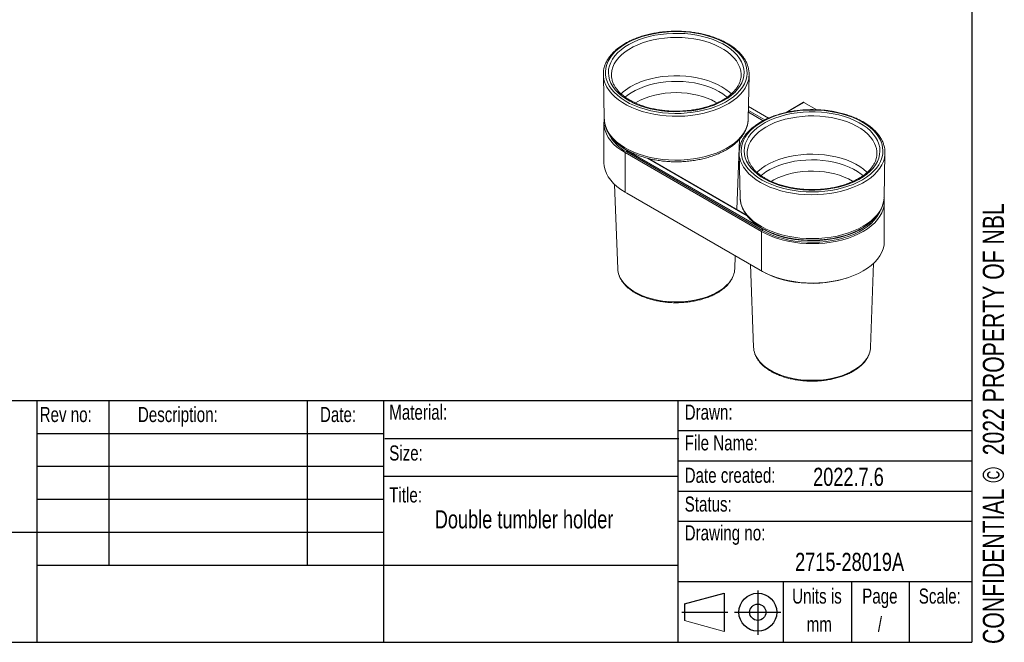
# Model space of a CAD drawing. Header units: millimetres. Extents: x 10 to 293, y 9 to 199.
# Tile 2 of 3: x 129 to 293, y 9 to 112. Entities that reach past the tile are written whole.
import ezdxf

# ---------------------------------------------------------------- set-up
doc = ezdxf.new("R2010")
doc.units = ezdxf.units.MM
doc.layers.add('注释', color=7, linetype='Continuous')
doc.styles.add('SLDTEXTSTYLE0', font='TXT', dxfattribs={"width": 0.75})

msp = doc.modelspace()

# ---------------------------------------------------------------- linework, layer by layer
at = {"color": 7, "linetype": 'Continuous', "lineweight": 15}
for p, q in [((226.04282, 103.14594), (226.20001, 95.79344)), ((227.37891, 103.03124), (227.38156, 102.95025)), ((248.87549, 103.03124), (248.8763, 103.1086)), ((250.05439, 95.79344), (250.21158, 103.14594)), ((259.24327, 98.57314), (256.3264, 96.88927)), ((259.29326, 98.56819), (261.41735, 97.34198)), ((253.43486, 95.96336), (250.09919, 97.889)), ((226.15161, 95.10539), (226.15161, 88.57307)), ((226.20001, 95.79344), (226.20066, 95.7672)), ((250.05439, 95.79344), (250.05521, 95.85201)), ((248.18476, 80.81742), (248.60756, 92.44721)), ((229.64192, 90.24096), (252.26933, 77.17843)), ((229.64192, 90.24096), (229.64192, 83.70863)), ((229.93655, 90.61519), (252.44611, 77.6207)), ((229.93655, 90.61519), (229.93655, 90.34301)), ((229.93655, 90.34301), (252.44611, 77.34852)), ((248.55239, 90.15144), (248.70957, 82.79894)), ((248.55378, 90.96776), (248.61187, 90.93423)), ((271.38418, 90.00326), (271.38505, 90.03675)), ((272.56396, 82.79894), (272.72114, 90.15144)), ((249.79422, 79.8883), (233.55333, 89.26396)), ((227.91874, 84.96819), (228.42678, 70.99391)), ((229.64192, 83.70863), (252.26933, 70.6461)), ((229.93655, 83.53851), (252.44611, 70.54401)), ((248.70957, 82.79894), (248.71151, 82.7334)), ((272.61236, 75.51054), (272.61236, 82.04286)), ((252.26933, 77.17843), (252.26933, 70.6461)), ((252.44611, 77.6207), (252.44611, 77.34852)), ((247.82762, 70.99391), (247.90654, 73.16465)), ((270.33718, 57.99941), (270.84266, 71.90326)), ((250.43814, 71.70319), (250.93635, 57.99941))]:
    msp.add_line(p, q, dxfattribs=at)
at = {"color": 1, "linetype": 'Continuous', "lineweight": 15}
for p, q in [((259.29326, 98.56819), (256.42262, 96.91101)), ((252.53044, 95.53297), (250.07908, 96.94811)), ((250.08482, 97.21695), (252.78577, 95.65773)), ((248.55579, 91.02298), (248.62108, 90.98529)), ((249.87747, 79.78388), (233.37394, 89.31117)), ((248.97922, 88.39781), (248.80174, 88.82505)), ((229.93655, 83.53855), (229.93655, 83.53851)), ((252.44611, 70.54615), (252.44611, 70.54401))]:
    msp.add_line(p, q, dxfattribs=at)
at = {"color": 7, "linetype": 'Continuous', "lineweight": 15, "flags": 128}
for points in [[(231.58104, 109.1433), (230.75531, 108.79249), (229.98569, 108.40148), (229.27802, 107.97323), (228.63771, 107.511), (228.06961, 107.01832), (227.57806, 106.49893), (227.16679, 105.95678), (226.83894, 105.39601), (226.597, 104.82087), (226.44281, 104.23575), (226.37755, 103.6451), (226.40171, 103.05341), (226.5151, 102.46518), (226.71688, 101.88491), (227.00549, 101.31699), (227.37874, 100.76575), (227.8338, 100.23539), (228.36719, 99.72995), (228.97487, 99.25327), (229.6522, 98.80897), (230.39403, 98.40044), (231.19471, 98.0308), (232.04815, 97.70284), (232.94786, 97.41908), (233.88699, 97.18166), (234.85839, 96.99239), (235.85466, 96.85272), (236.86823, 96.76371), (237.89139, 96.72604), (238.91633, 96.73998), (239.93527, 96.80544), (240.94045, 96.92193), (241.92422, 97.08854), (242.8791, 97.30401), (243.7978, 97.56671), (244.67335, 97.87463), (245.49908, 98.22544), (246.26871, 98.61645), (246.97637, 99.0447), (247.61669, 99.50692), (248.18479, 99.99961), (248.67634, 100.519), (249.0876, 101.06114), (249.41545, 101.62192), (249.6574, 102.19706), (249.81158, 102.78218), (249.87685, 103.37283), (249.85269, 103.96452), (249.73929, 104.55274), (249.53752, 105.13302), (249.24891, 105.70094), (248.87566, 106.25218), (248.4206, 106.78253), (247.8872, 107.28798), (247.27953, 107.76466), (246.6022, 108.20896), (245.86037, 108.61748), (245.05969, 108.98713), (244.20624, 109.31509), (243.30653, 109.59885), (242.36741, 109.83627), (241.39601, 110.02554), (240.39973, 110.16521), (239.38616, 110.25422), (238.36301, 110.29189), (237.33807, 110.27795), (236.31912, 110.21248), (235.31394, 110.096), (234.33017, 109.92939), (233.3753, 109.71392), (232.45659, 109.45122), (231.58104, 109.1433)], [(231.86122, 108.90215), (232.72388, 109.20469), (233.63004, 109.46136), (234.57242, 109.67012), (235.54341, 109.82927), (236.53521, 109.93753), (237.53982, 109.99403), (238.54917, 109.99832), (239.55511, 109.95036), (240.54956, 109.85054), (241.52451, 109.69966), (242.4721, 109.49893), (243.38472, 109.24998), (244.255, 108.9548), (245.07594, 108.61578), (245.84093, 108.23564), (246.54382, 107.81744), (247.17895, 107.36456), (247.74119, 106.88063), (248.22603, 106.36956), (248.62956, 105.83545), (248.94853, 105.28261), (249.18037, 104.71549), (249.32322, 104.13866), (249.37592, 103.55676), (249.33806, 102.97447), (249.20993, 102.39648), (248.99258, 101.82746), (248.68774, 101.27197), (248.29787, 100.73449), (247.82611, 100.21935), (247.27627, 99.7307), (246.65276, 99.27246), (245.96061, 98.84834), (245.20539, 98.46174), (244.39318, 98.11578), (243.53052, 97.81324), (242.62435, 97.55656), (241.68198, 97.34781), (240.71099, 97.18866), (239.71919, 97.0804), (238.71457, 97.0239), (237.70523, 97.01961), (236.69928, 97.06757), (235.70483, 97.16739), (234.72989, 97.31827), (233.78229, 97.519), (232.86968, 97.76795), (231.9994, 98.06312), (231.17846, 98.40215), (230.41346, 98.78229), (229.71057, 99.20048), (229.07545, 99.65337), (228.51321, 100.1373), (228.02837, 100.64837), (227.62484, 101.18248), (227.30587, 101.73532), (227.07403, 102.30244), (226.93118, 102.87927), (226.87847, 103.46117), (226.91634, 104.04346), (227.04446, 104.62144), (227.26182, 105.19047), (227.56666, 105.74596), (227.95653, 106.28344), (228.42828, 106.79858), (228.97813, 107.28723), (229.60164, 107.74546), (230.29379, 108.16959), (231.04901, 108.55618), (231.86122, 108.90215)], [(249.3007, 88.72547), (249.61393, 88.16192), (250.01105, 87.61627), (250.48904, 87.09268), (251.04426, 86.59513), (251.67248, 86.1274), (252.36893, 85.69307), (253.1283, 85.29543), (253.94481, 84.93751), (254.81226, 84.62203), (255.72403, 84.3514), (256.67319, 84.12767), (257.65252, 83.95256), (258.65455, 83.82738), (259.67168, 83.75309), (260.69614, 83.73026), (261.72016, 83.75906), (262.73593, 83.83928), (263.73573, 83.9703), (264.71194, 84.15112), (265.65713, 84.38037), (266.56412, 84.65631), (267.426, 84.97683), (268.23621, 85.3395), (268.98858, 85.74155), (269.67738, 86.17992), (270.29739, 86.65129), (270.84387, 87.15205), (271.31267, 87.67841), (271.70021, 88.22634), (272.00356, 88.7917), (272.2204, 89.37016), (272.34908, 89.95733), (272.38863, 90.54875), (272.33874, 91.1399), (272.19978, 91.72629), (271.97283, 92.30346), (271.6596, 92.86702), (271.26248, 93.41267), (270.78449, 93.93626), (270.22927, 94.43381), (269.60105, 94.90153), (268.9046, 95.33587), (268.14523, 95.73351), (267.32872, 96.09143), (266.46127, 96.4069), (265.5495, 96.67754), (264.60034, 96.90126), (263.62101, 97.07638), (262.61898, 97.20156), (261.60185, 97.27585), (260.57738, 97.29868), (259.55337, 97.26987), (258.5376, 97.18966), (257.5378, 97.05864), (256.56159, 96.87781), (255.6164, 96.64856), (254.70941, 96.37262), (253.84753, 96.0521), (253.03732, 95.68944), (252.28495, 95.28739), (251.59614, 94.84901), (250.97614, 94.37765), (250.42966, 93.87688), (249.96086, 93.35053), (249.57331, 92.80259), (249.26997, 92.23724), (249.05313, 91.65877), (248.92444, 91.0716), (248.8849, 90.48019), (248.93479, 89.88904), (249.07375, 89.30264), (249.3007, 88.72547)], [(249.78589, 88.80204), (249.56367, 89.37044), (249.43061, 89.94806), (249.38777, 90.53023), (249.4355, 91.11228), (249.57342, 91.68951), (249.80041, 92.25728), (250.11466, 92.81102), (250.51362, 93.34627), (250.99408, 93.85872), (251.55218, 94.34424), (252.18343, 94.79893), (252.88274, 95.21912), (253.64448, 95.60144), (254.46251, 95.94279), (255.33026, 96.24044), (256.24073, 96.49199), (257.1866, 96.69541), (258.16025, 96.84907), (259.15383, 96.95172), (260.15936, 97.00254), (261.16872, 97.00113), (262.17381, 96.94749), (263.16652, 96.84205), (264.13886, 96.68567), (265.08301, 96.4796), (265.99135, 96.2255), (266.85659, 95.92543), (267.67175, 95.58178), (268.43026, 95.19734), (269.12603, 94.77519), (269.75344, 94.31874), (270.30746, 93.83166), (270.78361, 93.31787), (271.17806, 92.78151), (271.48764, 92.22689), (271.70986, 91.65849), (271.84292, 91.08088), (271.88576, 90.49871), (271.83803, 89.91666), (271.70011, 89.33943), (271.47312, 88.77166), (271.15887, 88.21792), (270.75991, 87.68267), (270.27945, 87.17022), (269.72134, 86.68469), (269.0901, 86.23001), (268.39079, 85.80981), (267.62905, 85.4275), (266.81102, 85.08614), (265.94327, 84.78849), (265.03279, 84.53695), (264.08693, 84.33352), (263.11328, 84.17987), (262.1197, 84.07722), (261.11417, 84.02639), (260.1048, 84.02781), (259.09972, 84.08145), (258.10701, 84.18688), (257.13467, 84.34327), (256.19052, 84.54934), (255.28217, 84.80343), (254.41694, 85.10351), (253.60178, 85.44715), (252.84327, 85.8316), (252.1475, 86.25375), (251.52009, 86.7102), (250.96607, 87.19728), (250.48992, 87.71107), (250.09547, 88.24743), (249.78589, 88.80204)], [(226.17557, 95.54149), (226.15161, 95.10539), (226.19695, 94.50582), (226.33265, 93.91081), (226.55766, 93.32489), (226.87027, 92.75252), (227.26811, 92.19806), (227.74814, 91.66572), (228.30671, 91.15956), (228.93958, 90.68343), (229.64192, 90.24096)], [(226.15161, 88.57307), (226.19695, 87.97349), (226.33265, 87.37848), (226.55766, 86.79256), (226.87027, 86.22019), (227.26811, 85.66573), (227.74814, 85.13339), (228.30671, 84.62724), (228.93958, 84.15111), (229.64192, 83.70863)], [(252.26933, 77.17843), (253.03581, 76.77298), (253.86057, 76.40763), (254.73736, 76.08517), (255.65949, 75.80806), (256.61995, 75.57839), (257.61143, 75.39793), (258.62638, 75.26803), (259.65708, 75.1897), (260.69569, 75.16352), (261.73429, 75.1897), (262.765, 75.26803), (263.77995, 75.39793), (264.77143, 75.57839), (265.73189, 75.80806), (266.65402, 76.08517), (267.53081, 76.40763), (268.35558, 76.77298), (269.12205, 77.17843), (269.82439, 77.6209), (270.45725, 78.09703), (271.01583, 78.60319), (271.49586, 79.13553), (271.89369, 79.68999), (272.20631, 80.26236), (272.43132, 80.84828), (272.56701, 81.44329), (272.61236, 82.04286), (272.57158, 82.61147)], [(252.44611, 77.34852), (253.21329, 76.9437), (254.04024, 76.58022), (254.92029, 76.26099), (255.84638, 75.98859), (256.81103, 75.76521), (257.80649, 75.59265), (258.82473, 75.47229), (259.85757, 75.40511), (260.89667, 75.39165), (261.93369, 75.43201), (262.96026, 75.52587), (263.96812, 75.67248), (264.94917, 75.87065), (265.89549, 76.11879), (266.79947, 76.41491), (267.65383, 76.75661), (268.4517, 77.14114), (269.18664, 77.56541), (269.85275, 78.02601), (270.44465, 78.51923), (270.95759, 79.04108), (271.38743, 79.58738), (271.73071, 80.15373), (271.86169, 80.42634)], [(252.44611, 77.6207), (253.21329, 77.21588), (254.04024, 76.8524), (254.92029, 76.53317), (255.84638, 76.26077), (256.81103, 76.03739), (257.80649, 75.86483), (258.82473, 75.74447), (259.85757, 75.67729), (260.89667, 75.66383), (261.93369, 75.70419), (262.96026, 75.79805), (263.96812, 75.94466), (264.94917, 76.14283), (265.89549, 76.39097), (266.79947, 76.68709), (267.65383, 77.02879), (268.4517, 77.41332), (269.18664, 77.83759), (269.85275, 78.29819), (270.23175, 78.60291)], [(252.26933, 70.6461), (253.03581, 70.24065), (253.86057, 69.87531), (254.73736, 69.55285), (255.65949, 69.27573), (256.61995, 69.04607), (257.61143, 68.8656), (258.62638, 68.7357), (259.65708, 68.65737), (260.69569, 68.63119), (261.73429, 68.65737), (262.765, 68.7357), (263.77995, 68.8656), (264.77143, 69.04607), (265.73189, 69.27573), (266.65402, 69.55285), (267.53081, 69.87531), (268.35558, 70.24065), (269.12205, 70.6461), (269.82439, 71.08858), (270.45725, 71.56471), (271.01583, 72.07086), (271.49586, 72.6032), (271.89369, 73.15766), (272.20631, 73.73003), (272.43132, 74.31595), (272.56701, 74.91096), (272.61236, 75.51054)], [(252.44611, 70.54401), (253.21329, 70.1392), (254.04024, 69.77571), (254.92029, 69.45649), (255.84638, 69.18409), (256.81103, 68.9607), (257.80649, 68.78814), (258.82473, 68.66778), (259.85757, 68.6006), (260.89667, 68.58714), (261.93369, 68.6275), (262.96026, 68.72137), (263.96812, 68.86797), (264.94917, 69.06615), (265.89549, 69.31429), (266.31768, 69.44489)]]:
    msp.add_lwpolyline(points, dxfattribs=at)
at = {"color": 1, "linetype": 'Continuous', "lineweight": 15, "flags": 128}
for points in [[(248.8763, 103.1086), (248.87378, 103.24227), (248.80808, 103.80586), (248.65387, 104.36367), (248.41243, 104.91107), (248.08577, 105.44353), (247.67659, 105.95663), (247.18827, 106.44613), (246.62488, 106.90796), (245.99107, 107.33831), (245.2921, 107.7336), (244.53375, 108.09056), (243.72233, 108.40623), (242.86453, 108.678), (241.96748, 108.90361), (241.03862, 109.0812), (240.08562, 109.20928), (239.1164, 109.28681), (238.13898, 109.31314), (237.16146, 109.28805), (236.19195, 109.21175), (235.23847, 109.08487), (234.30893, 108.90846), (233.41103, 108.68398), (232.55221, 108.4133), (231.73958, 108.09866), (230.97988, 107.74266), (230.27941, 107.34825), (229.64397, 106.91871), (229.07882, 106.45759), (228.58865, 105.96871), (228.17752, 105.45613), (227.84884, 104.92408), (227.60532, 104.37699), (227.449, 103.81938), (227.38115, 103.25587), (227.37891, 103.03124)], [(232.21421, 101.93866), (233.05287, 102.23191), (233.93482, 102.47923), (234.85254, 102.67852), (235.7982, 102.82808), (236.76373, 102.92663), (237.74089, 102.97333), (238.72135, 102.96779), (239.69674, 102.91004), (240.65873, 102.80058), (241.59913, 102.64035), (242.50991, 102.43071), (243.3833, 102.17346), (244.21184, 101.87078), (244.98847, 101.52526), (245.70656, 101.13984), (246.35999, 100.71782), (246.94318, 100.2628), (247.26221, 99.97074)], [(249.94589, 101.7747), (249.84158, 101.51683), (249.5428, 100.94183), (249.1595, 100.3838), (248.69453, 99.84685), (248.15132, 99.33496), (247.53389, 98.85192), (246.84682, 98.40132), (246.09519, 97.98648), (245.28457, 97.61047), (244.42096, 97.27609), (243.51075, 96.9858), (242.56069, 96.74175), (241.5778, 96.54576), (240.56936, 96.39927), (239.54285, 96.30337), (238.50585, 96.25876), (237.46604, 96.26579), (236.43114, 96.32439), (235.40879, 96.43413), (234.40656, 96.5942), (233.43189, 96.80341), (232.49197, 97.06022), (231.59378, 97.36272), (230.74396, 97.70868), (229.9488, 98.09553), (229.21419, 98.52041), (228.54557, 98.98017), (227.94788, 99.47141), (227.42557, 99.9905), (226.98248, 100.53358), (226.62191, 101.09664), (226.34651, 101.67551), (226.30402, 101.78687)], [(246.58331, 99.42029), (246.425, 99.55375), (245.84054, 99.98747), (245.1883, 100.38769), (244.47401, 100.75089), (243.70394, 101.07388), (242.88486, 101.35382), (242.02397, 101.58826), (241.12884, 101.77513), (240.20733, 101.91279), (239.26753, 102.00002), (238.31772, 102.03607), (237.36623, 102.02062), (236.42143, 101.9538), (235.49162, 101.8362), (234.58497, 101.66885), (233.70945, 101.45323), (232.87276, 101.19122), (232.08224, 100.88514), (231.34484, 100.53766), (230.66704, 100.15186), (230.05481, 99.7311), (229.67645, 99.42495)], [(232.98509, 99.2735), (233.76132, 99.54315), (234.57958, 99.76757), (235.43202, 99.94462), (236.31041, 100.07258), (237.20629, 100.15023), (238.11105, 100.1768), (239.01596, 100.15205), (239.91231, 100.07622), (240.79147, 99.95004), (241.64497, 99.77471), (242.46459, 99.55194), (243.24245, 99.28386), (243.97104, 98.97305), (244.64335, 98.62252), (244.89883, 98.46956)], [(271.00541, 91.74964), (270.7047, 92.28717), (270.32056, 92.80669), (269.85618, 93.30389), (269.3154, 93.77465), (268.70271, 94.21507), (268.02318, 94.6215), (267.28244, 94.99057), (266.48664, 95.31924), (265.64236, 95.60476), (264.75661, 95.84478), (263.83672, 96.03731), (262.89031, 96.18075), (261.92522, 96.27391), (260.94947, 96.31602), (259.97112, 96.30674), (258.99828, 96.24614), (258.03902, 96.13471), (257.10129, 95.9734), (256.19285, 95.76352), (255.32124, 95.50682), (254.49368, 95.20544), (253.71701, 94.86186), (252.99769, 94.47892), (252.34167, 94.05982), (251.75438, 93.60801), (251.24069, 93.12725), (250.80487, 92.62151), (250.45051, 92.09499), (250.18056, 91.55204), (249.99726, 90.99718), (249.90211, 90.43499), (249.88886, 90.02043)], [(226.20066, 95.7672), (226.22602, 95.41603), (226.34112, 94.819), (226.54591, 94.23002), (226.83885, 93.6536), (227.21769, 93.0941), (227.67957, 92.5558), (228.22095, 92.04278), (228.83773, 91.55895), (229.52521, 91.108), (230.27816, 90.69335), (231.09084, 90.31817), (231.95707, 89.9853), (232.87026, 89.69728), (233.82346, 89.4563), (234.80941, 89.2642), (235.82061, 89.12244), (236.84937, 89.0321), (237.88785, 88.99386), (238.92816, 89.00801), (239.96236, 89.07446), (240.9826, 89.19268), (241.98112, 89.36179), (242.9503, 89.58049), (243.88277, 89.84713), (244.77144, 90.15966)], [(244.77144, 90.15966), (245.60954, 90.51572), (246.3907, 90.91259), (247.10897, 91.34726), (247.75888, 91.81641), (248.33548, 92.31648), (248.8344, 92.84365), (249.25183, 93.39392), (249.58459, 93.9631), (249.83016, 94.54685), (249.98666, 95.14074), (250.0529, 95.74024), (250.05439, 95.79344)], [(251.49421, 86.96888), (251.66974, 87.13457), (252.2322, 87.59821), (252.86637, 88.02991), (253.56682, 88.42599), (254.3276, 88.78308), (255.1422, 89.09811), (256.00368, 89.36842), (256.90469, 89.59168), (257.83754, 89.766), (258.79428, 89.88988), (259.76673, 89.96228), (260.7466, 89.98257), (261.72554, 89.95058), (262.69519, 89.86658), (263.64727, 89.73129), (264.57367, 89.54587), (265.46649, 89.31189), (266.3181, 89.03136), (267.12123, 88.70665), (267.86905, 88.34056), (268.55516, 87.93619), (269.17371, 87.49701), (269.71943, 87.02675), (269.77743, 86.97073)], [(272.45948, 88.79112), (272.20837, 88.2251), (271.86586, 87.65829), (271.44021, 87.11058), (270.93458, 86.58602), (270.3527, 86.08849), (269.6989, 85.62168), (268.97799, 85.18905), (268.19534, 84.79379), (267.35672, 84.43884), (266.46835, 84.12682), (265.53681, 83.86004), (264.56898, 83.64047), (263.57205, 83.46975), (262.55338, 83.34914), (261.52053, 83.27952), (260.48112, 83.26142), (259.44288, 83.29497), (258.41347, 83.37992), (257.40052, 83.51564), (256.41153, 83.70113), (255.45383, 83.935), (254.53449, 84.21555), (253.66034, 84.54067), (252.83784, 84.90798), (252.07307, 85.31474), (251.37171, 85.75795), (250.73895, 86.23432), (250.17946, 86.74033), (249.6974, 87.27224), (249.29633, 87.8261), (248.97922, 88.39781)], [(269.09626, 86.42285), (268.76915, 86.69075), (268.16409, 87.11495), (267.49288, 87.50457), (266.76142, 87.8562), (265.97614, 88.16675), (265.14393, 88.43348), (264.27212, 88.65404), (263.36835, 88.82652), (262.44059, 88.94937), (261.49697, 89.02154), (260.54579, 89.04237), (259.5954, 89.0117), (258.65418, 88.92979), (257.73037, 88.79735), (256.83211, 88.61556), (255.96728, 88.38601), (255.14348, 88.11071), (254.36796, 87.79209), (253.64754, 87.43295), (252.98853, 87.03645), (252.39674, 86.60605), (252.17738, 86.42295)], [(253.86733, 85.47644), (254.2923, 85.72426), (254.98012, 86.06461), (255.72242, 86.36441), (256.51204, 86.62076), (257.34139, 86.8312), (258.20248, 86.99369), (259.08701, 87.10668), (259.98647, 87.16907), (260.89218, 87.18027), (261.79544, 87.14017), (262.68754, 87.04915), (263.55989, 86.90809), (264.40409, 86.71834), (265.212, 86.48174), (265.97586, 86.20057), (266.68829, 85.87753), (267.34245, 85.51573), (267.40626, 85.4764)], [(248.71151, 82.7334), (248.75946, 82.24912), (248.90049, 81.65394), (249.13085, 81.06812), (249.44877, 80.49612), (249.85184, 79.9423), (250.33699, 79.41086), (250.90053, 78.90585), (251.53817, 78.43112), (252.24505, 77.99028), (253.0158, 77.58668), (253.84454, 77.2234), (254.72499, 76.9032), (255.65042, 76.62851), (256.6138, 76.40143), (257.6078, 76.22369), (258.62485, 76.09663), (259.65722, 76.02123), (260.69703, 75.99806), (261.73639, 76.0273), (262.76739, 76.10872), (263.78216, 76.2417), (264.773, 76.42523), (265.73236, 76.65792), (266.65293, 76.93799), (267.52772, 77.26331), (268.35007, 77.63141), (269.11372, 78.03948), (269.81284, 78.48443), (270.44214, 78.96285), (270.9968, 79.47112), (271.47263, 80.00536), (271.86598, 80.56151), (272.17388, 81.13534), (272.39397, 81.72247), (272.52458, 82.31844), (272.56396, 82.79894)], [(228.6546, 69.89921), (228.79355, 69.58162), (229.09288, 69.06873), (229.47657, 68.57491), (229.94102, 68.10477), (230.48191, 67.6627), (231.09418, 67.25283), (231.77211, 66.87899), (232.50938, 66.54467), (233.2991, 66.25298), (234.1339, 66.00666), (235.00599, 65.808), (235.90721, 65.65886), (236.82917, 65.56062), (237.76324, 65.51421), (238.70071, 65.52007), (239.63283, 65.57812), (240.55089, 65.68784), (241.44632, 65.8482), (242.31076, 66.0577), (243.13614, 66.31438), (243.91475, 66.61586), (244.63932, 66.95931), (245.3031, 67.34152), (245.89987, 67.75894), (246.42407, 68.20765), (246.87081, 68.68348), (247.23591, 69.18197), (247.51597, 69.69849), (247.60654, 69.91691)], [(251.16278, 56.90833), (251.27763, 56.63993), (251.56825, 56.12537), (251.94355, 55.62941), (252.40001, 55.15667), (252.93337, 54.71156), (253.53867, 54.29826), (254.21023, 53.9206), (254.9418, 53.58213), (255.72654, 53.286), (256.55712, 53.03497), (257.42579, 52.83139), (258.32445, 52.67716), (259.24469, 52.57373), (260.17794, 52.52204), (261.11546, 52.5226), (262.04852, 52.57538), (262.96839, 52.67991), (263.8665, 52.8352), (264.73445, 53.03981), (265.56414, 53.29182), (266.34783, 53.58888), (267.07819, 53.92822), (267.74841, 54.30667), (268.35223, 54.72069), (268.88402, 55.16642), (269.3388, 55.6397), (269.71233, 56.13611), (270.00113, 56.65101), (270.10589, 56.89571)]]:
    msp.add_lwpolyline(points, dxfattribs=at)
at = {"color": 7, "linetype": 'Continuous', "lineweight": 15}
for centre, radius, start, end in [((230.17008, 103.2308), 4.12691, 162.1773412, 200.48005), ((246.07749, 103.23071), 4.13334, 339.3745152, 17.0549173), ((259.26397, 98.5273), 0.0503, 54.3832733, 114.3058181), ((233.18552, 96.57848), 7.03114, 206.5327944, 242.4783205), ((234.49859, 98.63401), 9.22571, 229.9710963, 240.3636997), ((252.69074, 90.23665), 4.13726, 163.6044761, 199.9495852), ((268.57291, 90.23677), 4.14673, 339.5967835, 17.6560395), ((231.82429, 71.12992), 3.40023, 182.2924149, 201.219848), ((244.44953, 71.12614), 3.38068, 339.0417431, 357.758413), ((254.32562, 58.13376), 3.39193, 182.2698919, 201.1785635), ((266.94733, 58.1337), 3.39251, 338.5975336, 357.7314849)]:
    msp.add_arc(centre, radius, start, end, dxfattribs=at)
at = {"color": 1, "linetype": 'Continuous', "lineweight": 15}
for centre, radius, start, end in [((235.49287, 92.94927), 9.56863, 110.0382032, 132.8091559), ((236.39031, 90.31804), 9.58101, 110.8187569, 121.7270877), ((267.62179, 90.1012), 3.76381, 359.0188178, 25.9746185)]:
    msp.add_arc(centre, radius, start, end, dxfattribs=at)
at = {"color": 7, "linetype": 'Continuous', "lineweight": 15}
for points, knots in [([(250.01177, 104.51055), (249.96947, 104.64672), (249.8678, 104.97398), (249.61697, 105.47837), (249.27438, 106.02199), (248.85476, 106.54699), (248.36419, 107.05026), (247.80496, 107.52809), (247.18125, 107.97713), (246.49742, 108.39429), (245.75834, 108.77681), (244.96915, 109.12225), (244.13521, 109.42852), (243.26207, 109.69376), (242.35548, 109.91641), (241.42139, 110.09513), (240.4659, 110.22888), (239.49522, 110.31685), (238.51567, 110.35853), (237.53361, 110.35366), (236.55544, 110.30228), (235.5875, 110.20471), (234.63614, 110.06149), (233.70732, 109.87366), (232.8079, 109.64162), (232.06029, 109.40695), (231.62254, 109.24269), (231.46069, 109.18196)], [0, 0, 0, 0, 0.028805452, 0.069225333, 0.109870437, 0.150741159, 0.191801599, 0.232999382, 0.274282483, 0.315608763, 0.356946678, 0.398274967, 0.439585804, 0.480876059, 0.522146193, 0.563398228, 0.604635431, 0.645861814, 0.68708137, 0.72829859, 0.769517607, 0.810741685, 0.851975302, 0.893222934, 0.934489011, 0.97577764, 1, 1, 1, 1]), ([(231.46069, 109.18196), (231.31775, 109.12504), (230.90349, 108.96007), (230.25289, 108.65733), (229.52985, 108.26341), (228.8636, 107.83456), (228.25813, 107.37403), (227.71788, 106.88447), (227.24747, 106.36902), (226.84833, 105.83155), (226.53192, 105.27494), (226.33572, 104.85053), (226.27094, 104.60989), (226.25845, 104.56347)], [0, 0, 0, 0, 0.054032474, 0.156599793, 0.259252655, 0.361966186, 0.464714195, 0.567428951, 0.670022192, 0.77237129, 0.874329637, 0.975758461, 1, 1, 1, 1]), ([(248.87256, 103.10153), (248.87376, 103.0839), (248.88648, 102.89693), (248.83617, 102.54067), (248.71529, 102.03539), (248.50775, 101.5368), (248.22632, 101.0498), (247.87121, 100.57799), (247.44591, 100.12428), (246.95299, 99.69146), (246.39554, 99.28244), (245.77711, 98.90029), (245.10186, 98.54804), (244.37451, 98.22862), (243.60027, 97.94473), (242.78476, 97.69879), (241.93403, 97.49291), (241.05444, 97.32888), (240.1526, 97.20809), (239.23532, 97.13161), (238.30955, 97.1001), (237.38232, 97.11383), (236.46067, 97.17272), (235.55162, 97.27624), (234.6621, 97.42353), (233.79884, 97.61331), (232.96839, 97.84393), (232.17703, 98.11336), (231.4307, 98.41922), (230.73494, 98.75877), (230.09482, 99.12895), (229.51484, 99.52642), (228.9989, 99.94762), (228.55025, 100.38887), (228.17121, 100.84657), (227.86389, 101.31752), (227.6277, 101.79913), (227.47025, 102.28961), (227.39067, 102.67683), (227.39024, 102.90037), (227.39013, 102.95778)], [0, 0, 0, 0, 0.002984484, 0.031660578, 0.06031365, 0.088677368, 0.116668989, 0.144331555, 0.171757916, 0.199038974, 0.226244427, 0.253421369, 0.280594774, 0.307780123, 0.334987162, 0.362219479, 0.389476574, 0.41675586, 0.444053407, 0.471364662, 0.49868474, 0.526008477, 0.553330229, 0.580643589, 0.607943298, 0.635224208, 0.662481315, 0.689710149, 0.716907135, 0.744070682, 0.771202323, 0.798309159, 0.82540642, 0.852512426, 0.87966783, 0.906934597, 0.934397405, 0.962153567, 0.990280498, 1, 1, 1, 1]), ([(272.51186, 91.56482), (272.50863, 91.5776), (272.45702, 91.78224), (272.28409, 92.16995), (271.98886, 92.72286), (271.60964, 93.25843), (271.15955, 93.77452), (270.63844, 94.26712), (270.05067, 94.73283), (269.40019, 95.16835), (268.6917, 95.57074), (267.93016, 95.9374), (267.12082, 96.26603), (266.26911, 96.55464), (265.38069, 96.80152), (264.46139, 97.00519), (263.51723, 97.16445), (262.55435, 97.27835), (261.57903, 97.34621), (260.5976, 97.36764), (259.61645, 97.3425), (258.64196, 97.27096), (257.68046, 97.15343), (256.7382, 96.99064), (255.82131, 96.78353), (254.93572, 96.53334), (254.08721, 96.24152), (253.28131, 95.90976), (252.52334, 95.53996), (251.81833, 95.13425), (251.1711, 94.69498), (250.58626, 94.22474), (250.0679, 93.7265), (249.62077, 93.20345), (249.24545, 92.65967), (248.9557, 92.09801), (248.78654, 91.69979), (248.73769, 91.48787), (248.73371, 91.4706)], [0, 0, 0, 0, 0.00190953, 0.03056771, 0.059370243, 0.088337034, 0.117455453, 0.146693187, 0.176011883, 0.205377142, 0.234762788, 0.264148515, 0.293524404, 0.322886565, 0.352234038, 0.381567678, 0.410889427, 0.440201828, 0.469507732, 0.498810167, 0.52811227, 0.557416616, 0.586725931, 0.616043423, 0.645372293, 0.674715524, 0.704075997, 0.733455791, 0.76285609, 0.792275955, 0.821711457, 0.851151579, 0.880575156, 0.909953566, 0.939248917, 0.968418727, 0.997426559, 1, 1, 1, 1]), ([(226.2099, 95.76476), (226.20941, 95.69408), (226.20755, 95.42557), (226.28659, 94.96127), (226.44569, 94.37834), (226.68743, 93.80702), (227.00402, 93.24998), (227.39614, 92.71038), (227.86143, 92.19178), (228.39725, 91.69804), (228.99976, 91.23293), (229.66442, 90.79994), (230.3861, 90.40212), (231.15935, 90.04206), (231.97855, 89.72192), (232.83802, 89.44349), (233.73198, 89.20828), (234.65449, 89.01752), (235.59952, 88.87226), (236.56091, 88.77325), (237.53241, 88.72102), (238.50773, 88.71584), (239.48054, 88.75774), (240.44453, 88.84649), (241.39344, 88.98159), (242.32114, 89.16233), (243.22164, 89.38776), (244.0891, 89.65672), (244.91788, 89.96785), (245.70249, 90.3196), (246.43766, 90.71024), (247.11825, 91.13785), (247.73918, 91.60017), (248.2955, 92.09452), (248.7824, 92.61768), (249.19563, 93.16577), (249.53107, 93.73418), (249.78747, 94.31768), (249.95805, 94.91086), (250.04569, 95.41426), (250.04511, 95.71836), (250.04491, 95.82235)], [0, 0, 0, 0, 0.009033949, 0.034323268, 0.059644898, 0.085119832, 0.110832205, 0.136815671, 0.163055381, 0.189502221, 0.216093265, 0.242768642, 0.269481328, 0.296194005, 0.322888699, 0.349558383, 0.376201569, 0.402820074, 0.429417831, 0.455999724, 0.482571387, 0.509138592, 0.535707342, 0.562281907, 0.588868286, 0.615472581, 0.642100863, 0.668758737, 0.695451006, 0.722180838, 0.748948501, 0.775748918, 0.802568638, 0.829371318, 0.856110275, 0.882722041, 0.909134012, 0.93528186, 0.961133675, 0.98670946, 1, 1, 1, 1]), ([(250.23778, 88.60776), (250.20072, 88.69015), (250.09026, 88.93573), (249.96737, 89.34908), (249.8933, 89.73851), (249.89683, 89.96333), (249.89774, 90.02178)], [0, 0, 0, 0, 0.175961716, 0.524556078, 0.876395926, 1, 1, 1, 1]), ([(271.37451, 90.00617), (271.37299, 89.91152), (271.36876, 89.64733), (271.27423, 89.21528), (271.09824, 88.71371), (270.84157, 88.22225), (270.51176, 87.74483), (270.1104, 87.28455), (269.64056, 86.84417), (269.10507, 86.42658), (268.50729, 86.03478), (267.85119, 85.67184), (267.1413, 85.34075), (266.38267, 85.04428), (265.58077, 84.78496), (264.74153, 84.565), (263.87118, 84.38631), (262.97627, 84.25042), (262.06356, 84.15851), (261.13994, 84.11139), (260.21241, 84.10946), (259.28803, 84.15276), (258.37383, 84.24092), (257.47678, 84.3732), (256.60368, 84.54844), (255.76115, 84.76514), (254.95558, 85.0214), (254.19302, 85.31495), (253.47917, 85.64318), (252.81927, 86.00312), (252.21798, 86.39154), (251.67957, 86.80494), (251.20703, 87.23965), (250.80481, 87.69212), (250.47498, 88.14928), (250.31538, 88.45777), (250.23778, 88.60776)], [0, 0, 0, 0, 0.017464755, 0.048749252, 0.079789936, 0.110437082, 0.140699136, 0.170667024, 0.200444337, 0.230115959, 0.25974126, 0.289356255, 0.318978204, 0.348621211, 0.378290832, 0.407988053, 0.437710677, 0.467454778, 0.497215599, 0.526987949, 0.55676619, 0.586544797, 0.616316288, 0.646074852, 0.675814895, 0.705530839, 0.735217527, 0.764870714, 0.794487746, 0.824068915, 0.853619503, 0.883152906, 0.91268736, 0.94225788, 0.971923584, 1, 1, 1, 1]), ([(248.72037, 82.72622), (248.72029, 82.66362), (248.71995, 82.40319), (248.80142, 81.94737), (248.95005, 81.39683), (249.10208, 81.05117), (249.1713, 80.89377)], [0, 0, 0, 0, 0.100287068, 0.417233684, 0.734639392, 1, 1, 1, 1]), ([(249.1713, 80.89377), (249.22379, 80.78845), (249.37102, 80.49307), (249.67278, 80.02261), (250.09612, 79.49075), (250.59229, 78.9824), (251.15714, 78.50046), (251.7869, 78.04872), (252.47665, 77.63046), (253.22112, 77.24853), (254.01476, 76.90534), (254.85192, 76.60288), (255.72689, 76.3428), (256.63382, 76.12651), (257.56674, 75.95514), (258.51954, 75.82963), (259.48603, 75.75061), (260.45994, 75.71853), (261.43496, 75.73355), (262.40476, 75.79557), (263.36304, 75.90426), (264.3036, 76.05903), (265.22037, 76.25906), (266.10741, 76.5033), (266.95897, 76.79051), (267.76947, 77.11925), (268.53353, 77.48789), (269.24593, 77.89463), (269.90156, 78.33741), (270.49539, 78.81381), (271.02253, 79.32094), (271.47831, 79.8553), (271.85878, 80.4127), (272.15992, 80.98824), (272.38218, 81.57657), (272.51487, 82.17213), (272.57209, 82.60408), (272.56103, 82.83491), (272.55952, 82.8666)], [0, 0, 0, 0, 0.015608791, 0.043778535, 0.07214483, 0.100770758, 0.129593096, 0.158543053, 0.187560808, 0.216600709, 0.245629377, 0.274634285, 0.303610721, 0.332558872, 0.361481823, 0.390384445, 0.419272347, 0.44815182, 0.477029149, 0.505910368, 0.534800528, 0.563706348, 0.592634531, 0.621591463, 0.650582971, 0.679613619, 0.708685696, 0.737797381, 0.766939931, 0.79608894, 0.825199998, 0.854214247, 0.883056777, 0.911649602, 0.939934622, 0.967899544, 0.995592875, 1, 1, 1, 1]), ([(228.67583, 69.83092), (228.69013, 69.78767), (228.7612, 69.57265), (228.96576, 69.19853), (229.29, 68.71333), (229.6939, 68.24877), (230.16653, 67.8075), (230.70609, 67.39386), (231.30718, 67.01138), (231.96456, 66.66334), (232.6724, 66.35253), (233.42462, 66.08129), (234.21497, 65.85164), (235.03694, 65.66522), (235.88386, 65.52338), (236.74887, 65.42713), (237.62497, 65.37718), (238.50509, 65.37388), (239.38214, 65.41725), (240.24902, 65.50697), (241.09875, 65.64237), (241.92448, 65.82251), (242.71956, 66.04606), (243.47758, 66.31149), (244.19238, 66.61692), (244.8581, 66.96028), (245.46913, 67.3392), (246.02027, 67.75099), (246.50596, 68.19268), (246.92332, 68.66042), (247.26135, 69.15125), (247.48248, 69.54935), (247.56255, 69.78693), (247.58368, 69.84963)], [0, 0, 0, 0, 0.008303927, 0.041286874, 0.074519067, 0.107996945, 0.141671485, 0.175477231, 0.209354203, 0.243258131, 0.277155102, 0.311033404, 0.344889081, 0.378722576, 0.41253697, 0.446336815, 0.480127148, 0.513913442, 0.547701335, 0.581494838, 0.615299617, 0.649121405, 0.682965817, 0.716838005, 0.75074193, 0.784679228, 0.818647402, 0.852636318, 0.886614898, 0.920537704, 0.954341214, 0.987950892, 1, 1, 1, 1]), ([(251.17917, 56.83898), (251.18255, 56.82796), (251.21204, 56.73191), (251.25751, 56.63864), (251.29776, 56.55607)], [0, 0, 0, 0, 0.1147026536, 1, 1, 1, 1]), ([(251.29776, 56.55607), (251.34344, 56.46487), (251.47331, 56.20557), (251.74647, 55.79154), (252.13758, 55.323), (252.6004, 54.87801), (253.13004, 54.45993), (253.72219, 54.07253), (254.37143, 53.7191), (255.07203, 53.4025), (255.81793, 53.12516), (256.60293, 52.88911), (257.42055, 52.69606), (258.26414, 52.54741), (259.12686, 52.44422), (260.00173, 52.38725), (260.8817, 52.37689), (261.75967, 52.41322), (262.62854, 52.49597), (263.4813, 52.62452), (264.31109, 52.79797), (265.11122, 53.01506), (265.87524, 53.27427), (266.59695, 53.57379), (267.27045, 53.91156), (267.89009, 54.28527), (268.45061, 54.69228), (268.94649, 55.12967), (269.37451, 55.59371), (269.72461, 56.08139), (269.96264, 56.49429), (270.05363, 56.74842), (270.08214, 56.82805)], [0, 0, 0, 0, 0.018418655, 0.052369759, 0.086492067, 0.12082477, 0.155301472, 0.189859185, 0.224450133, 0.259037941, 0.293607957, 0.328155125, 0.362679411, 0.397183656, 0.431672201, 0.466150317, 0.500623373, 0.535097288, 0.569576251, 0.604065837, 0.63857187, 0.673100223, 0.707656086, 0.742243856, 0.776865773, 0.811519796, 0.846197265, 0.880870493, 0.915494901, 0.950008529, 0.98433578, 1, 1, 1, 1])]:
    msp.add_open_spline(points, degree=3, knots=knots, dxfattribs=at)
at = {"layer": '注释'}
for p, q in [((287.13129, 199.13135), (287.13129, 9.13135)), ((132.13129, 49.13135), (82.13129, 49.13135)), ((287.13129, 49.13135), (132.13129, 49.13135)), ((132.13129, 49.13135), (132.13129, 9.13135)), ((144.05796, 49.13135), (144.05796, 21.88135)), ((176.93605, 49.13135), (176.93605, 21.88135)), ((189.63129, 49.13135), (189.63129, 9.13135)), ((238.38129, 49.13135), (238.38129, 9.13135)), ((287.13129, 44.13135), (238.38129, 44.13135)), ((189.63129, 43.68135), (132.13129, 43.68135)), ((189.8156, 42.88135), (238.5656, 42.88135)), ((189.63129, 38.23135), (132.13129, 38.23135)), ((287.13129, 39.13135), (238.38129, 39.13135)), ((189.63129, 36.63135), (238.38129, 36.63135)), ((189.63129, 32.78135), (132.13129, 32.78135)), ((287.13129, 34.13135), (238.38129, 34.13135)), ((287.13129, 29.13135), (238.38129, 29.13135)), ((132.13129, 27.33135), (82.13129, 27.33135)), ((189.63129, 27.33135), (132.13129, 27.33135)), ((132.13129, 21.88135), (238.38129, 21.88135)), ((287.13129, 19.13135), (238.38129, 19.13135)), ((255.82218, 19.13135), (255.82218, 9.13135)), ((267.1484, 19.13135), (267.1484, 9.13135)), ((276.73437, 19.23786), (276.73437, 9.23786)), ((239.48695, 15.48753), (246.07662, 17.27732)), ((246.07662, 17.27732), (246.07662, 10.94121)), ((251.64372, 17.70786), (251.64372, 10.38799)), ((239.48695, 15.48753), (239.48695, 12.73099)), ((239.056, 14.10926), (246.66212, 14.10926)), ((247.80713, 14.10926), (255.45414, 14.10926)), ((10.13129, 9.13135), (287.13129, 9.13135))]:
    msp.add_line(p, q, dxfattribs=at)
at = {"layer": '注释', "color": 179, "linetype": 'Continuous', "lineweight": 0}
msp.add_line((239.48695, 12.73099), (246.07662, 10.94121), dxfattribs=at)
at = {"layer": '注释'}
for radius in [3.13898, 1.34919]:
    msp.add_circle((251.64372, 14.10926), radius, dxfattribs=at)

# ---------------------------------------------------------------- texts
at = {"color": 7, "linetype": 'Continuous', "insert": (288.93823, 8.85104), "char_height": 3.5, "attachment_point": 1, "rotation": 90, "style": 'SLDTEXTSTYLE0'}
msp.add_mtext('CONFIDENTIAL ©  2022 PROPERTY OF NBL', dxfattribs=at)
at = {"layer": '注释', "char_height": 2.5, "style": 'SLDTEXTSTYLE0'}
for s, insert, attachment_point in [('Rev no:', (132.61356, 48.11164), 1), ('Description:', (148.8958, 48.11164), 1), ('Date:', (179.07382, 48.11164), 1), ('Material:', (190.55457, 48.49885), 1), ('Drawn:', (239.52204, 48.49885), 1), ('File Name:', (239.52204, 43.41649), 1), ('Size:', (190.55457, 41.73285), 1), ('Date created:', (239.52204, 38.04467), 1), ('Title:', (190.55457, 34.78452), 1), ('Status:', (239.52204, 33.27184), 1), ('Drawing no:', (239.52204, 28.50646), 1), ('Units is', (261.44938, 18.03631), 2), ('Page', (271.87945, 18.03631), 2), ('Scale:', (281.80696, 18.03631), 2), ('/', (271.88813, 13.36345), 2), ('mm', (261.83466, 13.36345), 2)]:
    msp.add_mtext(s, dxfattribs=dict(at, insert=insert, attachment_point=attachment_point))
at = {"layer": '注释', "color": 7, "char_height": 3, "attachment_point": 1, "style": 'SLDTEXTSTYLE0'}
for s, insert in [('2022.7.6', (260.81496, 38.04199)), ('Double tumbler holder', (198.10532, 31.00334)), ('2715-28019A', (257.82432, 23.94808))]:
    msp.add_mtext(s, dxfattribs=dict(at, insert=insert))

doc.saveas('drawing.dxf')
